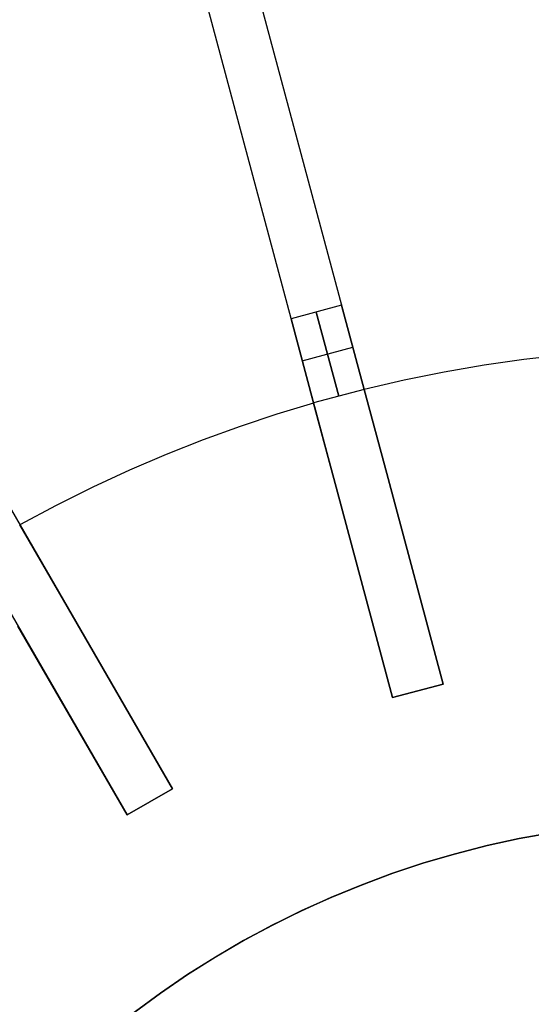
# Model space of a CAD drawing. Header units: millimetres. Extents: x 175 to 1285, y -2355 to -1245.
# Tile 10 of 20: x 573 to 690, y -1626 to -1400. Entities that reach past the tile are written whole.
import ezdxf

# ---------------------------------------------------------------- set-up
doc = ezdxf.new("R2010")
doc.units = ezdxf.units.MM

msp = doc.modelspace()

# ---------------------------------------------------------------- linework, layer by layer
at = {"extrusion": (0.965926, 0.258819, 6.51995e-15)}
msp.add_lwpolyline([(-1582.6, 69.99), (-1575.43, 69.87), (-1568.27, 69.51), (-1561.13, 68.89), (-1554.01, 68.04), (-1546.92, 66.94), (-1539.88, 65.6), (-1532.88, 64.02), (-1525.95, 62.21), (-1519.08, 60.16), (-1512.28, 57.87), (-1505.57, 55.35), (-1498.94, 52.61), (-1492.41, 49.64), (-1485.99, 46.45), (-1479.68, 43.04), (-1473.49, 39.42), (-1467.43, 35.59), (-1461.5, 31.56), (-1455.71, 27.32), (-1450.08, 22.89), (-1444.59, 18.27), (-1439.27, 13.47), (-1434.11, 8.49), (-1429.13, 3.33), (-1424.32, -1.99), (-1419.71, -7.48), (-1415.28, -13.12), (-1411.04, -18.9), (-1407.01, -24.83), (-1403.18, -30.89), (-1399.56, -37.08), (-1396.15, -43.39), (-1392.96, -49.81), (-1389.99, -56.34), (-1387.25, -62.97), (-1384.73, -69.68), (-1382.44, -76.48), (-1380.39, -83.35), (-1378.58, -90.28), (-1377, -97.28), (-1375.66, -104.32), (-1374.56, -111.41), (-1373.71, -118.53), (-1373.09, -125.67), (-1372.73, -132.84), (-1372.6, -140.01)], dxfattribs=at)
at = {"extrusion": (0.965926, 0.258819, -8.88723e-15)}
msp.add_lwpolyline([(-1372.6, -284.01), (-1372.73, -291.17), (-1373.09, -298.34), (-1373.71, -305.48), (-1374.56, -312.6), (-1375.66, -319.69), (-1377, -326.73), (-1378.58, -333.73), (-1380.39, -340.66), (-1382.44, -347.53), (-1384.73, -354.33), (-1387.25, -361.04), (-1389.99, -367.67), (-1392.96, -374.2), (-1396.15, -380.62), (-1399.56, -386.93), (-1403.18, -393.12), (-1407.01, -399.18), (-1411.04, -405.11), (-1415.28, -410.89), (-1419.71, -416.53), (-1424.32, -422.02), (-1429.13, -427.34), (-1434.11, -432.5), (-1439.27, -437.48), (-1444.59, -442.28), (-1450.08, -446.9), (-1455.71, -451.33), (-1461.5, -455.57), (-1467.43, -459.6), (-1473.49, -463.43), (-1479.68, -467.05), (-1485.99, -470.46), (-1492.41, -473.65), (-1498.94, -476.62), (-1505.57, -479.36), (-1512.28, -481.88), (-1519.08, -484.17), (-1525.95, -486.22), (-1532.88, -488.03), (-1539.88, -489.61), (-1546.92, -490.95), (-1554.01, -492.05), (-1561.13, -492.9), (-1568.27, -493.52), (-1575.43, -493.88), (-1582.6, -494.01)], dxfattribs=at)
for points in [[(592.15, -1262.36), (669.8, -1552.14)], [(580.56, -1265.46), (658.21, -1555.24)], [(457.7, -1316.36), (607.7, -1576.16)], [(447.3, -1322.36), (597.3, -1582.16)], [(646.5, -1465.2), (634.91, -1468.31)], [(646.5, -1465.2), (634.91, -1468.31)], [(651.68, -1484.52), (646.5, -1465.2)], [(646.5, -1465.2), (651.68, -1484.52)], [(634.91, -1468.31), (640.09, -1487.63)], [(640.09, -1487.63), (634.91, -1468.31)], [(640.71, -1466.76), (645.88, -1486.07)], [(645.88, -1486.07), (640.71, -1466.76)], [(637.5, -1477.97), (649.09, -1474.86)], [(637.5, -1477.97), (649.09, -1474.86)], [(724, -1475.06), (715.19, -1475.34), (706.3, -1475.87), (697.33, -1476.65), (688.29, -1477.69), (679.2, -1478.99), (670.06, -1480.58), (660.89, -1482.43), (651.69, -1484.57)], [(724, -1475.06), (715.19, -1475.34), (706.3, -1475.87), (697.33, -1476.65), (688.29, -1477.69), (679.2, -1478.99), (670.06, -1480.58), (660.89, -1482.43), (651.69, -1484.57)], [(724, -1475.06), (715.19, -1475.34), (706.3, -1475.87), (697.33, -1476.65), (688.29, -1477.69), (679.2, -1478.99), (670.06, -1480.58), (660.89, -1482.43), (651.69, -1484.57)], [(724, -1475.06), (715.19, -1475.34), (706.3, -1475.87), (697.33, -1476.65), (688.29, -1477.69), (679.2, -1478.99), (670.06, -1480.58), (660.89, -1482.43), (651.69, -1484.57)], [(724, -1475.06), (715.19, -1475.34), (706.3, -1475.87), (697.33, -1476.65), (688.29, -1477.69), (679.2, -1478.99), (670.06, -1480.58), (660.89, -1482.43), (651.69, -1484.57)], [(724, -1475.06), (715.19, -1475.34), (706.3, -1475.87), (697.33, -1476.65), (688.29, -1477.69), (679.2, -1478.99), (670.06, -1480.58), (660.89, -1482.43), (651.69, -1484.57)], [(651.68, -1484.52), (640.09, -1487.63)], [(651.68, -1484.52), (640.09, -1487.63)], [(656.86, -1503.84), (651.69, -1484.57)], [(651.69, -1484.57), (656.86, -1503.84)], [(656.86, -1503.84), (651.69, -1484.57)], [(651.69, -1484.57), (656.86, -1503.84)], [(640.1, -1487.68), (631.67, -1490.23), (623.21, -1493.04), (614.75, -1496.12), (606.29, -1499.47), (597.85, -1503.08), (589.43, -1506.97), (581.05, -1511.14), (572.72, -1515.59)], [(640.1, -1487.68), (631.67, -1490.23), (623.21, -1493.04), (614.75, -1496.12), (606.29, -1499.47), (597.85, -1503.08), (589.43, -1506.97), (581.05, -1511.14), (572.72, -1515.59)], [(640.1, -1487.68), (631.67, -1490.23), (623.21, -1493.04), (614.75, -1496.12), (606.29, -1499.47), (597.85, -1503.08), (589.43, -1506.97), (581.05, -1511.14), (572.72, -1515.59)], [(640.1, -1487.68), (631.67, -1490.23), (623.21, -1493.04), (614.75, -1496.12), (606.29, -1499.47), (597.85, -1503.08), (589.43, -1506.97), (581.05, -1511.14), (572.72, -1515.59)], [(640.1, -1487.68), (631.67, -1490.23), (623.21, -1493.04), (614.75, -1496.12), (606.29, -1499.47), (597.85, -1503.08), (589.43, -1506.97), (581.05, -1511.14), (572.72, -1515.59)], [(640.1, -1487.68), (631.67, -1490.23), (623.21, -1493.04), (614.75, -1496.12), (606.29, -1499.47), (597.85, -1503.08), (589.43, -1506.97), (581.05, -1511.14), (572.72, -1515.59)], [(640.1, -1487.68), (645.26, -1506.95)], [(645.26, -1506.95), (640.1, -1487.68)], [(640.1, -1487.68), (645.26, -1506.95)], [(645.26, -1506.95), (640.1, -1487.68)], [(669.8, -1552.14), (656.86, -1503.84)], [(656.86, -1503.84), (669.8, -1552.14)], [(669.8, -1552.14), (656.86, -1503.84)], [(656.86, -1503.84), (669.8, -1552.14)], [(645.26, -1506.95), (658.21, -1555.24)], [(658.21, -1555.24), (645.26, -1506.95)], [(645.26, -1506.95), (658.21, -1555.24)], [(658.21, -1555.24), (645.26, -1506.95)], [(582.7, -1532.86), (572.72, -1515.59)], [(572.72, -1515.59), (582.7, -1532.86)], [(582.7, -1532.86), (572.72, -1515.59)], [(572.72, -1515.59), (582.7, -1532.86)], [(607.7, -1576.16), (582.7, -1532.86)], [(582.7, -1532.86), (607.7, -1576.16)], [(607.7, -1576.16), (582.7, -1532.86)], [(582.7, -1532.86), (607.7, -1576.16)], [(572.3, -1538.86), (597.3, -1582.16)], [(597.3, -1582.16), (572.3, -1538.86)], [(572.3, -1538.86), (597.3, -1582.16)], [(597.3, -1582.16), (572.3, -1538.86)], [(658.21, -1555.24), (669.8, -1552.14)], [(669.8, -1552.14), (658.21, -1555.24)], [(669.8, -1552.14), (658.21, -1555.24)], [(669.8, -1552.14), (658.21, -1555.24)], [(658.21, -1555.24), (669.8, -1552.14)], [(597.3, -1582.16), (607.7, -1576.16)], [(607.7, -1576.16), (597.3, -1582.16)], [(607.7, -1576.16), (597.3, -1582.16)], [(607.7, -1576.16), (597.3, -1582.16)], [(597.3, -1582.16), (607.7, -1576.16)], [(597.3, -1582.16), (607.7, -1576.16)], [(694.44, -1586.27), (687.04, -1587.64), (679.69, -1589.25), (672.41, -1591.13), (665.2, -1593.25), (658.06, -1595.63), (651.01, -1598.25), (644.05, -1601.11), (637.2, -1604.21), (630.46, -1607.55), (623.85, -1611.12), (617.35, -1614.92), (611, -1618.94), (604.79, -1623.18), (598.72, -1627.63)]]:
    msp.add_lwpolyline(points)
at = {"extrusion": (0.965926, 0.258819, 6.6028e-16)}
msp.add_lwpolyline([(-1372.6, -140.01), (-1372.73, -132.84), (-1373.09, -125.67), (-1373.71, -118.53), (-1374.56, -111.41), (-1375.66, -104.32), (-1377, -97.28), (-1378.58, -90.28), (-1380.39, -83.35), (-1382.44, -76.48), (-1384.73, -69.68), (-1387.25, -62.97), (-1389.99, -56.34), (-1392.96, -49.81), (-1396.15, -43.39), (-1399.56, -37.08), (-1403.18, -30.89), (-1407.01, -24.83), (-1411.04, -18.9), (-1415.28, -13.12), (-1419.71, -7.48), (-1424.32, -1.99), (-1429.13, 3.33), (-1434.11, 8.49), (-1439.27, 13.47), (-1444.59, 18.27), (-1450.08, 22.89), (-1455.71, 27.32), (-1461.5, 31.56), (-1467.43, 35.59), (-1473.49, 39.42), (-1479.68, 43.04), (-1485.99, 46.45), (-1492.41, 49.64), (-1498.94, 52.61), (-1505.57, 55.35), (-1512.28, 57.87), (-1519.08, 60.16), (-1525.95, 62.21), (-1532.88, 64.02), (-1539.88, 65.6), (-1546.92, 66.94), (-1554.01, 68.04), (-1561.13, 68.89), (-1568.27, 69.51), (-1575.43, 69.87), (-1582.6, 69.99)], dxfattribs=at)
at = {"extrusion": (0.965926, 0.258819, 5.00846e-17)}
msp.add_lwpolyline([(-1582.6, -494.01), (-1575.43, -493.88), (-1568.27, -493.52), (-1561.13, -492.9), (-1554.01, -492.05), (-1546.92, -490.95), (-1539.88, -489.61), (-1532.88, -488.03), (-1525.95, -486.22), (-1519.08, -484.17), (-1512.28, -481.88), (-1505.57, -479.36), (-1498.94, -476.62), (-1492.41, -473.65), (-1485.99, -470.46), (-1479.68, -467.05), (-1473.49, -463.43), (-1467.43, -459.6), (-1461.5, -455.57), (-1455.71, -451.33), (-1450.08, -446.9), (-1444.59, -442.28), (-1439.27, -437.48), (-1434.11, -432.5), (-1429.13, -427.34), (-1424.32, -422.02), (-1419.71, -416.53), (-1415.28, -410.89), (-1411.04, -405.11), (-1407.01, -399.18), (-1403.18, -393.12), (-1399.56, -386.93), (-1396.15, -380.62), (-1392.96, -374.2), (-1389.99, -367.67), (-1387.25, -361.04), (-1384.73, -354.33), (-1382.44, -347.53), (-1380.39, -340.66), (-1378.58, -333.73), (-1377, -326.73), (-1375.66, -319.69), (-1374.56, -312.6), (-1373.71, -305.48), (-1373.09, -298.34), (-1372.73, -291.17), (-1372.6, -284.01)], dxfattribs=at)
at = {"extrusion": (0.965926, 0.258819, 9.05734e-15)}
msp.add_lwpolyline([(-1372.6, -140.01), (-1372.73, -132.84), (-1373.09, -125.67), (-1373.71, -118.53), (-1374.56, -111.41), (-1375.66, -104.32), (-1377, -97.28), (-1378.58, -90.28), (-1380.39, -83.35), (-1382.44, -76.48), (-1384.73, -69.68), (-1387.25, -62.97), (-1389.99, -56.34), (-1392.96, -49.81), (-1396.15, -43.39), (-1399.56, -37.08), (-1403.18, -30.89), (-1407.01, -24.83), (-1411.04, -18.9), (-1415.28, -13.12), (-1419.71, -7.48), (-1424.32, -1.99), (-1429.13, 3.33), (-1434.11, 8.49), (-1439.27, 13.47), (-1444.59, 18.27), (-1450.08, 22.89), (-1455.71, 27.32), (-1461.5, 31.56), (-1467.43, 35.59), (-1473.49, 39.42), (-1479.68, 43.04), (-1485.99, 46.45), (-1492.41, 49.64), (-1498.94, 52.61), (-1505.57, 55.35), (-1512.28, 57.87), (-1519.08, 60.16), (-1525.95, 62.21), (-1532.88, 64.02), (-1539.88, 65.6), (-1546.92, 66.94), (-1554.01, 68.04), (-1561.13, 68.89), (-1568.27, 69.51), (-1575.43, 69.87), (-1582.6, 69.99)], dxfattribs=at)
at = {"extrusion": (0.965926, 0.258819, -5.08338e-15)}
msp.add_lwpolyline([(-1582.6, -494.01), (-1575.43, -493.88), (-1568.27, -493.52), (-1561.13, -492.9), (-1554.01, -492.05), (-1546.92, -490.95), (-1539.88, -489.61), (-1532.88, -488.03), (-1525.95, -486.22), (-1519.08, -484.17), (-1512.28, -481.88), (-1505.57, -479.36), (-1498.94, -476.62), (-1492.41, -473.65), (-1485.99, -470.46), (-1479.68, -467.05), (-1473.49, -463.43), (-1467.43, -459.6), (-1461.5, -455.57), (-1455.71, -451.33), (-1450.08, -446.9), (-1444.59, -442.28), (-1439.27, -437.48), (-1434.11, -432.5), (-1429.13, -427.34), (-1424.32, -422.02), (-1419.71, -416.53), (-1415.28, -410.89), (-1411.04, -405.11), (-1407.01, -399.18), (-1403.18, -393.12), (-1399.56, -386.93), (-1396.15, -380.62), (-1392.96, -374.2), (-1389.99, -367.67), (-1387.25, -361.04), (-1384.73, -354.33), (-1382.44, -347.53), (-1380.39, -340.66), (-1378.58, -333.73), (-1377, -326.73), (-1375.66, -319.69), (-1374.56, -312.6), (-1373.71, -305.48), (-1373.09, -298.34), (-1372.73, -291.17), (-1372.6, -284.01)], dxfattribs=at)
at = {"extrusion": (1, 0, 0)}
for points in [[(-1407.25, 61.24), (-1407.25, -485.25)], [(-1410.35, 61.24), (-1410.35, -485.25)], [(-1484.57, -424.01), (-1484.57, -412.01)], [(-1484.57, -12.01), (-1484.57, -0.01)], [(-1487.68, -424.01), (-1487.68, -412.01)], [(-1487.68, -12.01), (-1487.68, -0.01)], [(-1515.59, -424.01), (-1515.59, -412.01)], [(-1515.59, -12.01), (-1515.59, -0.01)], [(-1552.14, -412.01), (-1552.14, -12.01)], [(-1553.69, -12.01), (-1553.69, -412.01)], [(-1555.24, -12.01), (-1555.24, -412.01)], [(-1576.16, -412.01), (-1576.16, -12.01)], [(-1579.16, -12.01), (-1579.16, -412.01)], [(-1582.16, -12.01), (-1582.16, -412.01)]]:
    msp.add_lwpolyline(points, dxfattribs=at)
at = {"extrusion": (0.965926, 0.258819, 1.79864e-15)}
msp.add_lwpolyline([(-1602.6, 69.99), (-1604.99, 69.95), (-1607.38, 69.83), (-1609.76, 69.63), (-1612.14, 69.34), (-1614.5, 68.98), (-1616.85, 68.53), (-1619.18, 68), (-1621.49, 67.4), (-1623.78, 66.72), (-1626.05, 65.95), (-1628.28, 65.11), (-1630.49, 64.2), (-1632.67, 63.21), (-1634.81, 62.15), (-1636.91, 61.01), (-1638.98, 59.8), (-1641, 58.53), (-1642.97, 57.18), (-1644.9, 55.77), (-1646.78, 54.29), (-1648.61, 52.75), (-1650.38, 51.15), (-1652.1, 49.49), (-1653.76, 47.77), (-1655.36, 46), (-1656.9, 44.17), (-1658.38, 42.29), (-1659.79, 40.36), (-1661.14, 38.39), (-1662.41, 36.37), (-1663.62, 34.3), (-1664.76, 32.2), (-1665.82, 30.06), (-1666.81, 27.88), (-1667.72, 25.67), (-1668.56, 23.44), (-1669.32, 21.17), (-1670.01, 18.88), (-1670.61, 16.57), (-1671.14, 14.24), (-1671.59, 11.89), (-1671.95, 9.53), (-1672.24, 7.15), (-1672.44, 4.77), (-1672.56, 2.38), (-1672.6, -0.01)], dxfattribs=at)
at = {"extrusion": (0.965926, 0.258819, 2.46333e-16)}
msp.add_lwpolyline([(-1672.6, -424.01), (-1672.56, -426.39), (-1672.44, -428.78), (-1672.24, -431.16), (-1671.95, -433.54), (-1671.59, -435.9), (-1671.14, -438.25), (-1670.61, -440.58), (-1670.01, -442.89), (-1669.32, -445.18), (-1668.56, -447.45), (-1667.72, -449.68), (-1666.81, -451.89), (-1665.82, -454.07), (-1664.76, -456.21), (-1663.62, -458.31), (-1662.41, -460.38), (-1661.14, -462.4), (-1659.79, -464.37), (-1658.38, -466.3), (-1656.9, -468.18), (-1655.36, -470.01), (-1653.76, -471.78), (-1652.1, -473.5), (-1650.38, -475.16), (-1648.61, -476.76), (-1646.78, -478.3), (-1644.9, -479.78), (-1642.97, -481.19), (-1641, -482.54), (-1638.98, -483.81), (-1636.91, -485.02), (-1634.81, -486.16), (-1632.67, -487.22), (-1630.49, -488.21), (-1628.28, -489.12), (-1626.05, -489.96), (-1623.78, -490.73), (-1621.49, -491.41), (-1619.18, -492.01), (-1616.85, -492.54), (-1614.5, -492.99), (-1612.14, -493.35), (-1609.76, -493.64), (-1607.38, -493.84), (-1604.99, -493.96), (-1602.6, -494.01)], dxfattribs=at)
at = {"extrusion": (0.965926, 0.258819, 1.19785e-14)}
msp.add_lwpolyline([(-1672.6, -0.01), (-1672.56, 2.38), (-1672.44, 4.77), (-1672.24, 7.15), (-1671.95, 9.53), (-1671.59, 11.89), (-1671.14, 14.24), (-1670.61, 16.57), (-1670.01, 18.88), (-1669.32, 21.17), (-1668.56, 23.44), (-1667.72, 25.67), (-1666.81, 27.88), (-1665.82, 30.06), (-1664.76, 32.2), (-1663.62, 34.3), (-1662.41, 36.37), (-1661.14, 38.39), (-1659.79, 40.36), (-1658.38, 42.29), (-1656.9, 44.17), (-1655.36, 46), (-1653.76, 47.77), (-1652.1, 49.49), (-1650.38, 51.15), (-1648.61, 52.75), (-1646.78, 54.29), (-1644.9, 55.77), (-1642.97, 57.18), (-1641, 58.53), (-1638.98, 59.8), (-1636.91, 61.01), (-1634.81, 62.15), (-1632.67, 63.21), (-1630.49, 64.2), (-1628.28, 65.11), (-1626.05, 65.95), (-1623.78, 66.72), (-1621.49, 67.4), (-1619.18, 68), (-1616.85, 68.53), (-1614.5, 68.98), (-1612.14, 69.34), (-1609.76, 69.63), (-1607.38, 69.83), (-1604.99, 69.95), (-1602.6, 69.99)], dxfattribs=at)
at = {"extrusion": (0.965926, 0.258819, -1.74167e-14)}
msp.add_lwpolyline([(-1672.6, -424.01), (-1672.56, -426.39), (-1672.44, -428.78), (-1672.24, -431.16), (-1671.95, -433.54), (-1671.59, -435.9), (-1671.14, -438.25), (-1670.61, -440.58), (-1670.01, -442.89), (-1669.32, -445.18), (-1668.56, -447.45), (-1667.72, -449.68), (-1666.81, -451.89), (-1665.82, -454.07), (-1664.76, -456.21), (-1663.62, -458.31), (-1662.41, -460.38), (-1661.14, -462.4), (-1659.79, -464.37), (-1658.38, -466.3), (-1656.9, -468.18), (-1655.36, -470.01), (-1653.76, -471.78), (-1652.1, -473.5), (-1650.38, -475.16), (-1648.61, -476.76), (-1646.78, -478.3), (-1644.9, -479.78), (-1642.97, -481.19), (-1641, -482.54), (-1638.98, -483.81), (-1636.91, -485.02), (-1634.81, -486.16), (-1632.67, -487.22), (-1630.49, -488.21), (-1628.28, -489.12), (-1626.05, -489.96), (-1623.78, -490.73), (-1621.49, -491.41), (-1619.18, -492.01), (-1616.85, -492.54), (-1614.5, -492.99), (-1612.14, -493.35), (-1609.76, -493.64), (-1607.38, -493.84), (-1604.99, -493.96), (-1602.6, -494.01)], dxfattribs=at)
at = {"extrusion": (0.965926, 0.258819, 8.11865e-15)}
msp.add_lwpolyline([(-1602.6, 69.99), (-1604.99, 69.95), (-1607.38, 69.83), (-1609.76, 69.63), (-1612.14, 69.34), (-1614.5, 68.98), (-1616.85, 68.53), (-1619.18, 68), (-1621.49, 67.4), (-1623.78, 66.72), (-1626.05, 65.95), (-1628.28, 65.11), (-1630.49, 64.2), (-1632.67, 63.21), (-1634.81, 62.15), (-1636.91, 61.01), (-1638.98, 59.8), (-1641, 58.53), (-1642.97, 57.18), (-1644.9, 55.77), (-1646.78, 54.29), (-1648.61, 52.75), (-1650.38, 51.15), (-1652.1, 49.49), (-1653.76, 47.77), (-1655.36, 46), (-1656.9, 44.17), (-1658.38, 42.29), (-1659.79, 40.36), (-1661.14, 38.39), (-1662.41, 36.37), (-1663.62, 34.3), (-1664.76, 32.2), (-1665.82, 30.06), (-1666.81, 27.88), (-1667.72, 25.67), (-1668.56, 23.44), (-1669.32, 21.17), (-1670.01, 18.88), (-1670.61, 16.57), (-1671.14, 14.24), (-1671.59, 11.89), (-1671.95, 9.53), (-1672.24, 7.15), (-1672.44, 4.77), (-1672.56, 2.38), (-1672.6, -0.01)], dxfattribs=at)
at = {"extrusion": (0.965926, 0.258819, -1.09874e-14)}
msp.add_lwpolyline([(-1672.6, -424.01), (-1672.56, -426.39), (-1672.44, -428.78), (-1672.24, -431.16), (-1671.95, -433.54), (-1671.59, -435.9), (-1671.14, -438.25), (-1670.61, -440.58), (-1670.01, -442.89), (-1669.32, -445.18), (-1668.56, -447.45), (-1667.72, -449.68), (-1666.81, -451.89), (-1665.82, -454.07), (-1664.76, -456.21), (-1663.62, -458.31), (-1662.41, -460.38), (-1661.14, -462.4), (-1659.79, -464.37), (-1658.38, -466.3), (-1656.9, -468.18), (-1655.36, -470.01), (-1653.76, -471.78), (-1652.1, -473.5), (-1650.38, -475.16), (-1648.61, -476.76), (-1646.78, -478.3), (-1644.9, -479.78), (-1642.97, -481.19), (-1641, -482.54), (-1638.98, -483.81), (-1636.91, -485.02), (-1634.81, -486.16), (-1632.67, -487.22), (-1630.49, -488.21), (-1628.28, -489.12), (-1626.05, -489.96), (-1623.78, -490.73), (-1621.49, -491.41), (-1619.18, -492.01), (-1616.85, -492.54), (-1614.5, -492.99), (-1612.14, -493.35), (-1609.76, -493.64), (-1607.38, -493.84), (-1604.99, -493.96), (-1602.6, -494.01)], dxfattribs=at)
at = {"extrusion": (0.866025, 0.5, 1.78389e-14)}
msp.add_lwpolyline([(-1668.85, -0.01), (-1668.8, 2.38), (-1668.68, 4.77), (-1668.48, 7.15), (-1668.19, 9.53), (-1667.83, 11.89), (-1667.38, 14.24), (-1666.86, 16.57), (-1666.25, 18.88), (-1665.57, 21.17), (-1664.8, 23.44), (-1663.97, 25.67), (-1663.05, 27.88), (-1662.06, 30.06), (-1661, 32.2), (-1659.86, 34.3), (-1658.66, 36.37), (-1657.38, 38.39), (-1656.03, 40.36), (-1654.62, 42.29), (-1653.15, 44.17), (-1651.61, 46), (-1650, 47.77), (-1648.34, 49.49), (-1646.62, 51.15), (-1644.85, 52.75), (-1643.02, 54.29), (-1641.14, 55.77), (-1639.21, 57.18), (-1637.24, 58.53), (-1635.22, 59.8), (-1633.15, 61.01), (-1631.05, 62.15), (-1628.91, 63.21), (-1626.73, 64.2), (-1624.53, 65.11), (-1622.29, 65.95), (-1620.02, 66.72), (-1617.73, 67.4), (-1615.42, 68), (-1613.09, 68.53), (-1610.74, 68.98), (-1608.38, 69.34), (-1606, 69.63), (-1603.62, 69.83), (-1601.24, 69.95), (-1598.85, 69.99)], dxfattribs=at)
at = {"extrusion": (0.866025, 0.5, -1.21711e-14)}
msp.add_lwpolyline([(-1668.85, -424.01), (-1668.8, -426.39), (-1668.68, -428.78), (-1668.48, -431.16), (-1668.19, -433.54), (-1667.83, -435.9), (-1667.38, -438.25), (-1666.86, -440.58), (-1666.25, -442.89), (-1665.57, -445.18), (-1664.8, -447.45), (-1663.97, -449.68), (-1663.05, -451.89), (-1662.06, -454.07), (-1661, -456.21), (-1659.86, -458.31), (-1658.66, -460.38), (-1657.38, -462.4), (-1656.03, -464.37), (-1654.62, -466.3), (-1653.15, -468.18), (-1651.61, -470.01), (-1650, -471.78), (-1648.34, -473.5), (-1646.62, -475.16), (-1644.85, -476.76), (-1643.02, -478.3), (-1641.14, -479.78), (-1639.21, -481.19), (-1637.24, -482.54), (-1635.22, -483.81), (-1633.15, -485.02), (-1631.05, -486.16), (-1628.91, -487.22), (-1626.73, -488.21), (-1624.53, -489.12), (-1622.29, -489.96), (-1620.02, -490.73), (-1617.73, -491.41), (-1615.42, -492.01), (-1613.09, -492.54), (-1610.74, -492.99), (-1608.38, -493.35), (-1606, -493.64), (-1603.62, -493.84), (-1601.24, -493.96), (-1598.85, -494.01)], dxfattribs=at)
at = {"extrusion": (0.866025, 0.5, -1.53922e-15)}
msp.add_lwpolyline([(-1598.85, 69.99), (-1601.24, 69.95), (-1603.62, 69.83), (-1606, 69.63), (-1608.38, 69.34), (-1610.74, 68.98), (-1613.09, 68.53), (-1615.42, 68), (-1617.73, 67.4), (-1620.02, 66.72), (-1622.29, 65.95), (-1624.53, 65.11), (-1626.73, 64.2), (-1628.91, 63.21), (-1631.05, 62.15), (-1633.15, 61.01), (-1635.22, 59.8), (-1637.24, 58.53), (-1639.21, 57.18), (-1641.14, 55.77), (-1643.02, 54.29), (-1644.85, 52.75), (-1646.62, 51.15), (-1648.34, 49.49), (-1650, 47.77), (-1651.61, 46), (-1653.15, 44.17), (-1654.62, 42.29), (-1656.03, 40.36), (-1657.38, 38.39), (-1658.66, 36.37), (-1659.86, 34.3), (-1661, 32.2), (-1662.06, 30.06), (-1663.05, 27.88), (-1663.97, 25.67), (-1664.8, 23.44), (-1665.57, 21.17), (-1666.25, 18.88), (-1666.86, 16.57), (-1667.38, 14.24), (-1667.83, 11.89), (-1668.19, 9.53), (-1668.48, 7.15), (-1668.68, 4.77), (-1668.8, 2.38), (-1668.85, -0.01)], dxfattribs=at)
at = {"extrusion": (0.866025, 0.5, -1.67912e-16)}
msp.add_lwpolyline([(-1668.85, -424.01), (-1668.8, -426.39), (-1668.68, -428.78), (-1668.48, -431.16), (-1668.19, -433.54), (-1667.83, -435.9), (-1667.38, -438.25), (-1666.86, -440.58), (-1666.25, -442.89), (-1665.57, -445.18), (-1664.8, -447.45), (-1663.97, -449.68), (-1663.05, -451.89), (-1662.06, -454.07), (-1661, -456.21), (-1659.86, -458.31), (-1658.66, -460.38), (-1657.38, -462.4), (-1656.03, -464.37), (-1654.62, -466.3), (-1653.15, -468.18), (-1651.61, -470.01), (-1650, -471.78), (-1648.34, -473.5), (-1646.62, -475.16), (-1644.85, -476.76), (-1643.02, -478.3), (-1641.14, -479.78), (-1639.21, -481.19), (-1637.24, -482.54), (-1635.22, -483.81), (-1633.15, -485.02), (-1631.05, -486.16), (-1628.91, -487.22), (-1626.73, -488.21), (-1624.53, -489.12), (-1622.29, -489.96), (-1620.02, -490.73), (-1617.73, -491.41), (-1615.42, -492.01), (-1613.09, -492.54), (-1610.74, -492.99), (-1608.38, -493.35), (-1606, -493.64), (-1603.62, -493.84), (-1601.24, -493.96), (-1598.85, -494.01)], dxfattribs=at)
at = {"extrusion": (0.866025, 0.5, 9.79535e-15)}
msp.add_lwpolyline([(-1598.85, 69.99), (-1601.24, 69.95), (-1603.62, 69.83), (-1606, 69.63), (-1608.38, 69.34), (-1610.74, 68.98), (-1613.09, 68.53), (-1615.42, 68), (-1617.73, 67.4), (-1620.02, 66.72), (-1622.29, 65.95), (-1624.53, 65.11), (-1626.73, 64.2), (-1628.91, 63.21), (-1631.05, 62.15), (-1633.15, 61.01), (-1635.22, 59.8), (-1637.24, 58.53), (-1639.21, 57.18), (-1641.14, 55.77), (-1643.02, 54.29), (-1644.85, 52.75), (-1646.62, 51.15), (-1648.34, 49.49), (-1650, 47.77), (-1651.61, 46), (-1653.15, 44.17), (-1654.62, 42.29), (-1656.03, 40.36), (-1657.38, 38.39), (-1658.66, 36.37), (-1659.86, 34.3), (-1661, 32.2), (-1662.06, 30.06), (-1663.05, 27.88), (-1663.97, 25.67), (-1664.8, 23.44), (-1665.57, 21.17), (-1666.25, 18.88), (-1666.86, 16.57), (-1667.38, 14.24), (-1667.83, 11.89), (-1668.19, 9.53), (-1668.48, 7.15), (-1668.68, 4.77), (-1668.8, 2.38), (-1668.85, -0.01)], dxfattribs=at)
at = {"extrusion": (0.866025, 0.5, -7.69129e-15)}
msp.add_lwpolyline([(-1668.85, -424.01), (-1668.8, -426.39), (-1668.68, -428.78), (-1668.48, -431.16), (-1668.19, -433.54), (-1667.83, -435.9), (-1667.38, -438.25), (-1666.86, -440.58), (-1666.25, -442.89), (-1665.57, -445.18), (-1664.8, -447.45), (-1663.97, -449.68), (-1663.05, -451.89), (-1662.06, -454.07), (-1661, -456.21), (-1659.86, -458.31), (-1658.66, -460.38), (-1657.38, -462.4), (-1656.03, -464.37), (-1654.62, -466.3), (-1653.15, -468.18), (-1651.61, -470.01), (-1650, -471.78), (-1648.34, -473.5), (-1646.62, -475.16), (-1644.85, -476.76), (-1643.02, -478.3), (-1641.14, -479.78), (-1639.21, -481.19), (-1637.24, -482.54), (-1635.22, -483.81), (-1633.15, -485.02), (-1631.05, -486.16), (-1628.91, -487.22), (-1626.73, -488.21), (-1624.53, -489.12), (-1622.29, -489.96), (-1620.02, -490.73), (-1617.73, -491.41), (-1615.42, -492.01), (-1613.09, -492.54), (-1610.74, -492.99), (-1608.38, -493.35), (-1606, -493.64), (-1603.62, -493.84), (-1601.24, -493.96), (-1598.85, -494.01)], dxfattribs=at)
at = {"extrusion": (2.30769e-05, -3.03813e-06, 1)}
msp.add_lwpolyline([(946.68, -1800), (946.55, -1792.49), (946.15, -1784.98), (945.5, -1777.49), (944.59, -1770.03), (943.42, -1762.6), (942, -1755.22), (940.32, -1747.89), (938.38, -1740.63), (936.2, -1733.44), (933.77, -1726.33), (931.09, -1719.3), (928.17, -1712.37), (925.01, -1705.55), (921.61, -1698.85), (917.99, -1692.26), (914.14, -1685.8), (910.07, -1679.49), (905.78, -1673.31), (901.28, -1667.29), (896.57, -1661.43), (891.66, -1655.74), (886.56, -1650.21), (881.27, -1644.87), (875.8, -1639.72), (870.15, -1634.76), (864.33, -1630), (858.36, -1625.44), (852.22, -1621.09), (845.94, -1616.96), (839.52, -1613.05), (832.97, -1609.36), (826.3, -1605.91), (819.51, -1602.68), (812.61, -1599.7), (805.61, -1596.95), (798.52, -1594.45), (791.35, -1592.2), (784.1, -1590.2), (776.79, -1588.45), (769.43, -1586.95), (762.01, -1585.71), (754.56, -1584.73), (747.08, -1584.01), (739.57, -1583.55), (732.06, -1583.34), (724.54, -1583.4), (717.03, -1583.72), (709.54, -1584.3), (702.07, -1585.14), (694.63, -1586.24), (687.24, -1587.6), (679.9, -1589.21), (672.61, -1591.08), (665.4, -1593.19), (658.27, -1595.56), (651.22, -1598.17), (644.26, -1601.02), (637.41, -1604.12), (630.67, -1607.45), (624.05, -1611.01), (617.56, -1614.8), (611.2, -1618.81), (604.99, -1623.04), (598.93, -1627.49), (593.02, -1632.14), (587.28, -1636.99), (581.71, -1642.04), (576.32, -1647.28), (571.12, -1652.7), (566.1, -1658.3), (561.28, -1664.07), (556.67, -1670.01), (552.27, -1676.1), (548.07, -1682.34), (544.1, -1688.72), (540.35, -1695.24), (536.83, -1701.88), (533.55, -1708.64), (530.5, -1715.51), (527.69, -1722.48), (525.12, -1729.55), (522.8, -1736.7), (520.73, -1743.92)], dxfattribs=at)
at = {"extrusion": (-2.30769e-05, 3.03813e-06, 1)}
msp.add_lwpolyline([(520.71, -1743.92), (522.78, -1736.7), (525.1, -1729.55), (527.67, -1722.48), (530.48, -1715.51), (533.53, -1708.64), (536.82, -1701.88), (540.34, -1695.24), (544.08, -1688.72), (548.06, -1682.34), (552.25, -1676.1), (556.65, -1670.01), (561.27, -1664.07), (566.08, -1658.3), (571.1, -1652.7), (576.3, -1647.28), (581.69, -1642.04), (587.26, -1636.99), (593, -1632.13), (598.91, -1627.48), (604.97, -1623.04), (611.18, -1618.81), (617.54, -1614.8), (624.03, -1611.01), (630.65, -1607.45), (637.39, -1604.12), (644.24, -1601.02), (651.2, -1598.17), (658.25, -1595.56), (665.38, -1593.19), (672.59, -1591.07), (679.88, -1589.21), (687.22, -1587.6), (694.61, -1586.24), (702.05, -1585.14), (709.52, -1584.3), (717.01, -1583.72), (724.52, -1583.4), (732.04, -1583.34), (739.56, -1583.54), (747.06, -1584.01), (754.54, -1584.73), (761.99, -1585.71), (769.41, -1586.95), (776.77, -1588.44), (784.09, -1590.19), (791.33, -1592.2), (798.5, -1594.45), (805.59, -1596.95), (812.59, -1599.69), (819.49, -1602.68), (826.28, -1605.9), (832.95, -1609.36), (839.51, -1613.05), (845.92, -1616.96), (852.2, -1621.09), (858.34, -1625.44), (864.32, -1629.99), (870.13, -1634.76), (875.78, -1639.72), (881.25, -1644.87), (886.54, -1650.21), (891.64, -1655.73), (896.55, -1661.43), (901.26, -1667.29), (905.76, -1673.31), (910.05, -1679.48), (914.12, -1685.8), (917.97, -1692.26), (921.59, -1698.84), (924.99, -1705.55), (928.15, -1712.37), (931.07, -1719.3), (933.75, -1726.32), (936.18, -1733.44), (938.36, -1740.63), (940.3, -1747.89), (941.98, -1755.22), (943.4, -1762.6), (944.57, -1770.03), (945.48, -1777.49), (946.14, -1784.98), (946.53, -1792.48), (946.66, -1800)], dxfattribs=at)

doc.saveas('drawing.dxf')
